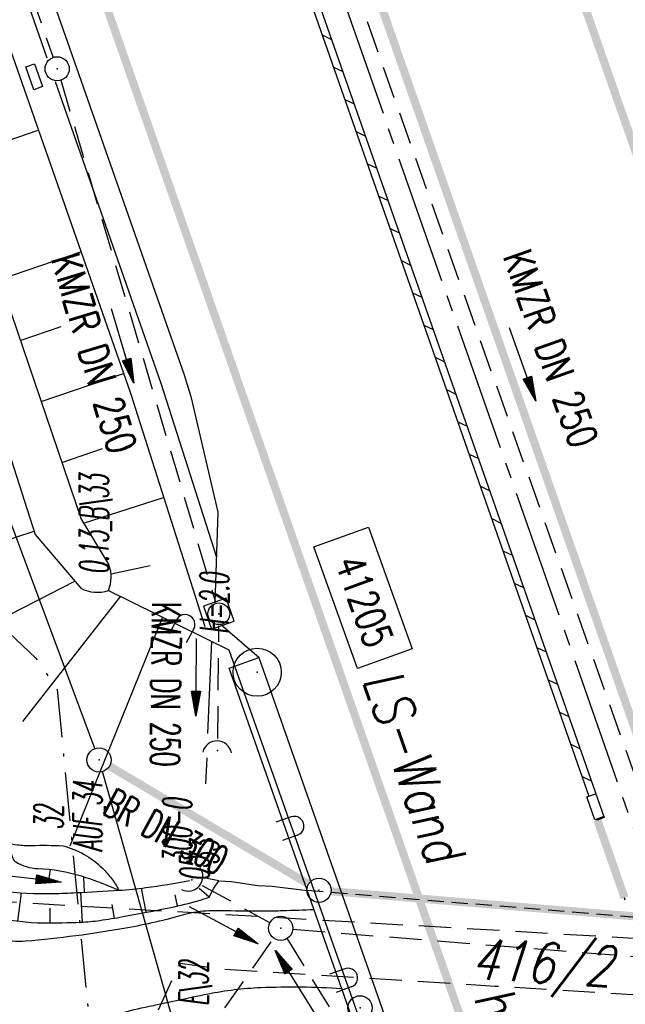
# Model space of a CAD drawing. Extents: x 446740 to 447511, y 442825 to 444215.
# Tile 17 of 94: x 447172 to 447210, y 443209 to 443270. Entities that reach past the tile are written whole.
import ezdxf
from ezdxf.enums import TextEntityAlignment as Align

# ---------------------------------------------------------------- set-up
doc = ezdxf.new("R2010")
doc.units = 0
doc.header["$LTSCALE"] = 2
doc.header["$MEASUREMENT"] = 0
for name, pattern in [('ACHSE', [5.5, 4, -0.5, 0.5, -0.5]), ('AUSGEZOGEN', [0]), ('BAB-FM2', [2.6, 1.5, -0.5, 0.1, -0.5]), ('GESTRICH-X2', [1.5, 1, -0.5]), ('GESTRICHELT', [0.75, 0.5, -0.25])]:
    doc.linetypes.add(name, pattern=pattern)
doc.layers.get('0').update_dxf_attribs({"linetype": 'AUSGEZOGEN'})
for name, color, linetype in [('205-FLSTNR', 8, 'AUSGEZOGEN'), ('205-GRENZL', 8, 'AUSGEZOGEN'), ('205-GRENZL-BAB', 7, 'AUSGEZOGEN'), ('205-GRENZP-BAB', 7, 'AUSGEZOGEN'), ('ACHSETOP', 250, 'ACHSE'), ('ANMERKUNG', 7, 'CONTINUOUS'), ('BAB_FM', 5, 'BAB-FM2'), ('BAUWOTOP', 250, 'AUSGEZOGEN'), ('BAUWUTOP', 250, 'GESTRICHELT'), ('BOESCHG', 250, 'AUSGEZOGEN'), ('BW-SCHRIFT', 250, 'AUSGEZOGEN'), ('DURCHL', 200, 'GESTRICH-X2'), ('FBRTOP', 250, 'AUSGEZOGEN'), ('GRABEN', 250, 'AUSGEZOGEN'), ('KANAL', 7, 'GESTRICH-X2'), ('LAERMWAND', 1, 'AUSGEZOGEN'), ('MULDE', 250, 'AUSGEZOGEN'), ('PFEIL', 7, 'CONTINUOUS'), ('PFEILTOP', 200, 'AUSGEZOGEN'), ('PP', 7, 'AUSGEZOGEN'), ('SCHLITZRINNE', 200, 'AUSGEZOGEN'), ('SCHSYMBOL', 200, 'AUSGEZOGEN'), ('STRASSE', 250, 'AUSGEZOGEN'), ('STROMLTG', 4, 'AUSGEZOGEN'), ('TEXTO', 4, 'CONTINUOUS'), ('W-LTG', 4, 'GESTRICH-X2')]:
    doc.layers.add(name, color=color, linetype=linetype)
doc.styles.add('ROMANS', font='romans.shx', dxfattribs={"width": 0.8})

# ---------------------------------------------------------------- blocks, each defined once
blk = doc.blocks.new('GST')
at = {"color": 0}
blk.add_circle((0, 0), 0.75, dxfattribs=at)
blk.add_point((0, 0), dxfattribs=at)
blk = doc.blocks.new('17')
blk.add_lwpolyline([(-0.7551444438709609, -1.217819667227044), (0.7477110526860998, -1.217819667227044), (0.7477110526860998, -1.800570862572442), (-0.7551444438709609, -1.800570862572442)], close=True)
blk.add_blockref('GST', (0, 0))
blk = doc.blocks.new('20')
blk.add_lwpolyline([(-0.7540238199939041, -0.7510624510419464), (0.7541923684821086, -0.7510624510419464), (0.7541923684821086, 0.7497802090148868), (-0.7540238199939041, 0.7497802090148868)], close=True)
blk.add_circle((0, 0), 0.675503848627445)
blk.add_point((0, 0))
blk = doc.blocks.new('42')
at = {"color": 0}
blk.add_arc((-0.0246800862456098, -0.3106833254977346), 0.9100732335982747, 12.53630024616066, 167.4636997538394, dxfattribs=at)
blk.add_point((0, 0), dxfattribs=at)
blk = doc.blocks.new('10')
blk.add_blockref('GST', (0, 0))
blk = doc.blocks.new('PP')
at = {"color": 0}
blk.add_circle((0, -0.0058763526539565), 1.493420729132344, dxfattribs=at)
blk.add_point((0, 0), dxfattribs=at)
blk = doc.blocks.new('PFEIL2')
at = {"color": 0}
for p, q in [((0.8796887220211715, 0.0024565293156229), (-2.401395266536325, -0.0115320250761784)), ((0.8808543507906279, -0.2709205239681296), (0.8785230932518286, 0.2758335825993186)), ((0.8785230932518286, 0.2758335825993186), (2.429089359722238, 0.0090619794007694)), ((0.9110887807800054, 0.2702307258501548), (0.8785706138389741, 0.2646884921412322)), ((0.9651190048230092, 0.2609349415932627), (0.8786494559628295, 0.2461975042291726)), ((1.01914922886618, 0.2516391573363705), (0.8787282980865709, 0.2277065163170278)), ((1.073179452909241, 0.24234337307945), (0.8788071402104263, 0.2092155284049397)), ((1.127209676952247, 0.2330475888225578), (0.8788859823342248, 0.1907245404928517)), ((1.181239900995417, 0.2237518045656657), (0.8789648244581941, 0.1722335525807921)), ((1.235270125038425, 0.2144560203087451), (0.8790436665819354, 0.1537425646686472)), ((1.289300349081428, 0.2051602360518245), (0.8791225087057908, 0.1352515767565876)), ((1.34333057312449, 0.195864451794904), (0.8792013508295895, 0.1167605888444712)), ((1.397360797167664, 0.1865686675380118), (0.8792801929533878, 0.0982696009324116)), ((1.451391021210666, 0.1772728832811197), (0.8793590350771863, 0.0797786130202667)), ((1.505421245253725, 0.1679770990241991), (0.8794378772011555, 0.0612876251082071)), ((1.559451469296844, 0.1586813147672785), (0.8795167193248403, 0.0427966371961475)), ((1.613481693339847, 0.1493855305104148), (0.8795955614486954, 0.024305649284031)), ((1.66751191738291, 0.140089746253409), (0.8796744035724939, 0.005814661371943)), ((1.721542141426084, 0.1307939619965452), (0.8797532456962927, -0.0126763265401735)), ((1.775572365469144, 0.1214981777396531), (0.8798320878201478, -0.0311673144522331)), ((1.82960258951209, 0.1122023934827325), (0.8799109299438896, -0.0496583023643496)), ((1.883632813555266, 0.1029066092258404), (0.8799897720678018, -0.0681492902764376)), ((1.937663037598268, 0.0936108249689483), (0.8800686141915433, -0.08664027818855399)), ((1.991693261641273, 0.0843150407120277), (0.8801474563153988, -0.105131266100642)), ((2.045723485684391, 0.0750192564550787), (0.8802262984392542, -0.1236222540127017)), ((2.099753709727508, 0.0657234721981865), (0.8803051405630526, -0.1421132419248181)), ((2.153783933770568, 0.056427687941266), (0.8803839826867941, -0.1606042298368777)), ((2.207814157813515, 0.0471319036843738), (0.8804628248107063, -0.1790952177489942)), ((2.261844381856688, 0.0378361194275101), (0.8805416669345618, -0.1975862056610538)), ((2.31587460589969, 0.0285403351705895), (0.8806205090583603, -0.2160771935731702)), ((2.36990482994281, 0.0192445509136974), (0.8806993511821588, -0.2345681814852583)), ((2.423935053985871, 0.009948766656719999), (0.8807781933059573, -0.2530591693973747)), ((2.429089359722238, 0.0090619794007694), (0.8808543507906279, -0.2709205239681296))]:
    blk.add_line(p, q, dxfattribs=at)
blk = doc.blocks.new('LAERMR')
for p, q in [((-0.600039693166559, 0.1830825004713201), (-0.5998228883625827, -0.8169174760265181)), ((0.5999602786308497, 0.1833426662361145), (0.6001770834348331, -0.8166573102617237))]:
    blk.add_line(p, q)
blk.add_arc((-3.970726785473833e-05, 0.1832125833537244), 0.6, 0.01242200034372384, 180.0124220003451)

msp = doc.modelspace()

# ---------------------------------------------------------------- linework, layer by layer
at = {"layer": '205-GRENZL'}
msp.add_line((447184.3153312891, 443199.0314363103), (447177.304609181, 443223.7279205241), dxfattribs=at)
at = {"layer": '205-GRENZL-BAB', "flags": 128}
msp.add_lwpolyline([(447176.8386938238, 443225.1530117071), (447126.2656722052, 443361.2138563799)], dxfattribs=at)
at = {"layer": '205-GRENZL-BAB', "const_width": 0.5, "flags": 128}
for points in [[(447177.7451599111, 443224.0675144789), (447190.0950173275, 443216.742950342)], [(447191.4872020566, 443216.2978540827), (447232.8028539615, 443212.8821966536)]]:
    msp.add_lwpolyline(points, dxfattribs=at)
at = {"layer": 'ACHSETOP', "color": 0}
msp.add_lwpolyline([(447106.843, 443515.68), (447123.36, 443468.487), (447156.394, 443374.1), (447181.169, 443303.311), (447222.461, 443185.328), (447230.72, 443161.731), (447238.9779999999, 443138.135), (447247.236, 443114.5379999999), (447247.528, 443113.706), (447255.359, 443090.895), (447263.187, 443067.152), (447270.721, 443043.315), (447277.958, 443019.385), (447284.898, 442995.368), (447291.539, 442971.266), (447297.882, 442947.084), (447303.923, 442922.826), (447309.664, 442898.494), (447310.7750362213, 442893.5086386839)], dxfattribs=at)
at = {"layer": 'BAB_FM', "flags": 128}
msp.add_lwpolyline([(447041.0898983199, 443572.5333192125), (447059.6194709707, 443523.4086677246), (447073.1882006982, 443487.8865553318), (447078.8055627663, 443472.9581422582), (447089.5199314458, 443444.2235591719), (447100.8527041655, 443411.8716495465), (447104.6276261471, 443401.1701053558), (447108.1554423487, 443390.6564110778), (447109.9146702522, 443386.1142565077), (447112.7875904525, 443378.6968506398), (447114.6502497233, 443373.888977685), (447126.2894747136, 443344.0607367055), (447146.0941094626, 443298.1502102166), (447163.6039462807, 443251.3164017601), (447168.7950836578, 443236.2567400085), (447170.9263326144, 443232.9080819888), (447173.1681358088, 443230.7805981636), (447174.5033337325, 443228.8174383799), (447177.1395357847, 443201.3375144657), (447178.7518276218, 443201.4965243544)], dxfattribs=at)
at = {"layer": 'BAUWOTOP'}
for p, q in [((447185.162, 443230.1420000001), (447187.003, 443230.805)), ((447187.003, 443230.805), (447199.0860000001, 443196.4300000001)), ((447197.253, 443195.7610000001), (447185.162, 443230.1420000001))]:
    msp.add_line(p, q, dxfattribs=at)
at = {"layer": 'BAUWUTOP'}
msp.add_line((447190.008954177, 443216.359588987), (447234.3296945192, 443212.7501486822), dxfattribs=at)
at = {"layer": 'BOESCHG'}
for p, q in [((447168.3522114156, 443261.8617481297), (447173.319603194, 443263.5484830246)), ((447170.9244554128, 443254.2865543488), (447175.9646231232, 443255.9980011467)), ((447172.2105774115, 443250.4989574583), (447174.7488552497, 443251.3608588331)), ((447173.4966994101, 443246.7113605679), (447178.6096430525, 443248.4475192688)), ((447174.7828214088, 443242.9237636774), (447177.3205573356, 443243.7854810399)), ((447176.1233964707, 443239.1614122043), (447181.0984727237, 443240.7498864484)), ((447167.336110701, 443236.8165350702), (447173.0710886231, 443238.6526302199)), ((447177.8390564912, 443236.0126015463), (447180.2726655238, 443236.535156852)), ((447163.1321538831, 443229.1504674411), (447175.5866143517, 443235.5625136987)), ((447178.4207766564, 443234.6171202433), (447172.3430735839, 443226.835862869)), ((447181.0359854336, 443233.3219359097), (447175.2910418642, 443219.0992924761)), ((447184.0636978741, 443231.822458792), (447183.835318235, 443226.0997409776)), ((447183.7746148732, 443224.5786412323), (447183.710417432, 443222.9699871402)), ((447174.0552188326, 443217.6525703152), (447173.9386991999, 443216.8187768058)), ((447176.1907049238, 443216.2365070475), (447176.1548658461, 443217.1981056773)), ((447184.521, 443216.938), (447183.700305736, 443217.1010366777)), ((447172.0674455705, 443214.4419404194), (447172.2837207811, 443216.1988649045)), ((447176.0626419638, 443214.3824695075), (447175.9672158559, 443216.2250583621)), ((447180.0134150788, 443214.9899669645), (447179.7259541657, 443216.4878616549)), ((447181.9737835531, 443215.3859319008), (447181.817733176, 443216.0802715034)), ((447183.919, 443215.937), (447183.30111231, 443216.4609728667)), ((447183.8971454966, 443215.927218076), (447183.8964083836, 443215.9290772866)), ((447178.0463101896, 443214.6287938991), (447177.9040978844, 443215.4761963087)), ((447174.0632979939, 443214.336318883), (447174.0627963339, 443215.2444802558))]:
    msp.add_line(p, q, dxfattribs=at)
at = {"layer": 'BOESCHG', "flags": 128}
for points in [[(447076.719, 443674.124, -0.002163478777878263), (447086.8728719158, 443651.3752517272, -0.01767023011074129), (447088.005, 443648.542, -0.0003090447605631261), (447121.4036861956, 443555.3701998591, -0.0002905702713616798), (447156.807, 443456.232, -0.0003085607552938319), (447195.4199616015, 443347.6955217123, -0.0003437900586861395), (447229.949, 443250.236, -0.01749514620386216), (447230.7457678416, 443247.7035504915, -0.00193616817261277), (447237.049, 443224.565)], [(447171.5207785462, 443219.2723154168, 0.05331327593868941), (447171.742925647, 443218.3526889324, 0.1723723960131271), (447171.933, 443218.12, 0.1272320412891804), (447173.3056060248, 443217.7083559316, -0.06584396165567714), (447176.003, 443217.246, -0.01578901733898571), (447177.1228144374, 443216.8588886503, -0.01430276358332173), (447178.331, 443216.3579999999)], [(447174.866, 443219.124, -0.06377787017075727), (447176.1683729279, 443218.5894851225, -0.0637778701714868), (447177.294, 443217.744, -0.03923199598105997), (447177.8669593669, 443217.0917462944, -0.03923199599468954), (447178.331, 443216.3579999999)]]:
    msp.add_lwpolyline(points, format="xyb", dxfattribs=at)
at = {"layer": 'BOESCHG'}
for points in [[(447062.6368020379, 443560.9348111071), (447063.0074750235, 443559.7624720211), (447073.7521086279, 443528.0519131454), (447151.1160526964, 443310.7984649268), (447157.5671202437, 443293.6266800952), (447175.9823488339, 443239.3942957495), (447177.7120000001, 443236.562)], [(447183.919, 443215.937), (447184.209552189, 443216.4852436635), (447184.521, 443216.938), (447185.320348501, 443216.8987047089), (447186.945, 443216.65), (447187.8416426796, 443216.6237333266), (447190.0162415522, 443216.3388671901)]]:
    msp.add_lwpolyline(points, dxfattribs=at)
at = {"layer": 'BOESCHG', "flags": 128}
msp.add_lwpolyline([(447061.0705734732, 443559.6423071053), (447071.8566990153, 443527.4136275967), (447149.2319468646, 443310.127536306), (447155.6948740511, 443292.9233350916), (447173.1334290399, 443238.4546325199), (447175.963, 443235.117)], dxfattribs=at)
at = {"layer": 'BOESCHG'}
for points in [[(447164.886, 443222.472, 0.02727951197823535), (447166.5787652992, 443221.2226113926, 0.04611189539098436), (447167.679, 443220.637, 0.01858054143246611), (447170.7533994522, 443219.4804670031, 0.04717188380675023), (447172.016, 443219.187, 0.04072554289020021), (447172.9050390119, 443219.1401080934, -0.01846442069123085), (447174.866, 443219.124, -0.05608832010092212)], [(447164.974, 443217.874, -0.007982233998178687), (447165.5460750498, 443217.5950376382, -0.01542957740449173), (447165.835, 443217.437, -0.04357646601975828), (447167.2883731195, 443216.4027550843, 0.04845507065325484), (447168.605, 443215.485, 0.07226135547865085), (447170.6824804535, 443214.6848638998, 0.05372102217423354), (447173.65, 443214.339, 0.01290175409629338), (447175.9576721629, 443214.3784987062, 0.02502468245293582), (447177.143, 443214.489, 0.009183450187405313), (447178.5666176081, 443214.7207309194, 0.004714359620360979), (447181.326, 443215.249, 0.01519347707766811), (447183.0681843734, 443215.6550270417, 0.03034388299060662), (447183.919, 443215.937, 0.3665987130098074)]]:
    msp.add_lwpolyline(points, format="xyb", dxfattribs=at)
for centre, radius, start, end in [((447175.7125366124, 443235.8102035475), 2.1361300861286, 337.2168789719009, 20.6062158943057), ((447176.9724280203, 443236.9733303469), 2.11303272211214, 241.4637105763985, 289.6216417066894)]:
    msp.add_arc(centre, radius, start, end, dxfattribs=at)
at = {"layer": 'DURCHL'}
for p, q in [((447184.469, 443225.781), (447184.531, 443232.781)), ((447183.5, 443216.656), (447187.719, 443214.344))]:
    msp.add_line(p, q, dxfattribs=at)
at = {"layer": 'FBRTOP'}
for p, q in [((447182.371, 443248.374), (447182.7879999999, 443247.016)), ((447182.7879999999, 443247.016), (447184.474, 443239.836)), ((447184.474, 443239.836), (447184.2747741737, 443234.2052932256)), ((447184.754692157, 443232.7850741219), (447187.028, 443230.814)), ((447209.743, 443215.74), (447209.699, 443215.886))]:
    msp.add_line(p, q, dxfattribs=at)
at = {"layer": 'FBRTOP', "color": 0, "const_width": 0.5}
for points in [[(447118.9708284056, 443523.4084285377, 2.956783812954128e-07), (447120.0571042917, 443520.3046565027, 8.744265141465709e-07), (447128.315584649, 443496.7082126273, -1.393542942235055e-06), (447136.5740650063, 443473.1117687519), (447169.6080802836, 443378.7247251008), (447194.3830839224, 443307.9357147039), (447235.6750885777, 443189.9527014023, 7.205702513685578e-06), (447239.8045484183, 443178.1543161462, -6.96866393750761e-06), (447243.9340082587, 443166.35593089), (447252.1921217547, 443142.7596066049, -6.430886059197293e-06), (447256.3211523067, 443130.9610193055, 2.245480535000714e-05), (447260.4501828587, 443119.162432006, 0.0002453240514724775), (447260.4895562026, 443119.0501167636, -3.653426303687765e-05), (447260.7539034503, 443118.2970531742, -0.001706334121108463), (447263.80724461, 443109.5008064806, -0.001063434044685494), (447268.6282176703, 443095.3598827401, -0.001991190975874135), (447272.0929194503, 443084.9901958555, -0.001528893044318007), (447276.5100608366, 443071.453571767, -0.001557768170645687), (447280.3359906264, 443059.4785838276, -0.001554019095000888), (447284.09636969, 443047.4510705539, -0.001558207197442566)], [(447097.1373827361, 443501.0307610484, 8.744277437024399e-07), (447101.887415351, 443487.4587873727, -1.393538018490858e-06), (447110.1459349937, 443463.8622312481), (447143.1799197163, 443369.4752748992), (447167.9549160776, 443298.686285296), (447209.2469114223, 443180.7032985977, 7.205663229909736e-06), (447213.3764515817, 443168.9046838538, -6.968881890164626e-06), (447217.5059917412, 443157.1060691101), (447225.7638782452, 443133.5103933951, -6.428329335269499e-06), (447229.8928476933, 443121.7119806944, 2.393032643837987e-05), (447234.0218171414, 443109.9135679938, 0.0002398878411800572), (447234.0571124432, 443109.8128830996, -3.453345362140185e-05), (447234.3020965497, 443109.1149468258, -0.001703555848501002), (447237.3258528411, 443100.4037737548, -0.00106401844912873), (447242.0897823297, 443086.43011726, -0.001990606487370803), (447245.5078293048, 443076.2000261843, -0.001528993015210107), (447249.8639391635, 443062.850428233, -0.001557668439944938), (447253.637243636, 443051.0401470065, -0.001554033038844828)]]:
    msp.add_lwpolyline(points, format="xyb", dxfattribs=at)
at = {"layer": 'FBRTOP', "color": 0, "const_width": 0.5, "flags": 128}
msp.add_lwpolyline([(447054.231, 443672.008, -5.769046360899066e-05), (447059.1522482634, 443657.9813556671, -0.0002086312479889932), (447060.511, 443654.102), (447076.905, 443607.2329999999, -1.033019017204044e-05), (447085.1145, 443583.76, 0.0001200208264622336), (447093.324, 443560.287, 0.0004168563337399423), (447101.433, 443537.181, -4.548630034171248e-05), (447109.542, 443514.075, -9.611233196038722e-06), (447124.6426236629, 443471.0317025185, -9.45947669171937e-05), (447126.176, 443466.658, -1.594868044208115e-05), (447129.9217271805, 443455.9663619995, -4.706936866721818e-06), (447142.612, 443419.739, -1.615554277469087e-06), (447150.9, 443396.078, 1.837331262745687e-06), (447159.188, 443372.417, 3.574006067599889e-05), (447167.3855, 443349.02, -3.165152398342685e-05), (447175.583, 443325.623, -0.0001855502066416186), (447183.813, 443302.1004999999, 4.740133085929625e-05), (447192.0429999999, 443278.578, 8.54457643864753e-05), (447192.1359298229, 443278.3126196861, 4.874421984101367e-07), (447208.434, 443231.796, 0.000395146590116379), (447209.6380130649, 443228.3682980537, 0.0001033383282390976), (447214.255, 443215.266)], format="xyb", dxfattribs=at)
at = {"layer": 'FBRTOP', "color": 0, "flags": 128}
msp.add_lwpolyline([(447041.1179999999, 443647.929), (447049.504, 443624.2260000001), (447057.643, 443600.764), (447065.8350000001, 443577.209), (447074.0760000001, 443553.7170000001), (447082.3579999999, 443530.36), (447091.326, 443507.0560000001), (447099.911, 443483.614), (447108.149, 443460.1500000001), (447116.4300000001, 443436.524), (447124.6400000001, 443413.08), (447132.938, 443389.4940000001), (447141.148, 443366.0260000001), (447149.4510000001, 443342.3870000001), (447157.671, 443318.8770000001), (447165.874, 443295.385), (447174.1590000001, 443271.816), (447182.3710000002, 443248.3740000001)], dxfattribs=at)
at = {"layer": 'FBRTOP', "color": 0}
for points in [[(447121.6029620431, 443524.9693370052, 3.500673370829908e-07), (447122.8886980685, 443521.2956543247, 8.744270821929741e-07), (447131.1471742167, 443497.699222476, -1.393543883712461e-06), (447139.4056503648, 443474.1027906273), (447172.4396689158, 443379.7157376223), (447197.2146733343, 443308.9267249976), (447223.281, 443234.833, 7.205704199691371e-06)], [(447237.5821732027, 443193.5852850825), (447238.5066789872, 443190.9437088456, 7.205704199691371e-06), (447242.6361302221, 443179.1453481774, -6.968643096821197e-06), (447246.7655814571, 443167.3469875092), (447255.0237192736, 443143.7505937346, -6.431137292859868e-06), (447259.1527563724, 443131.9519877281, 2.230687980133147e-05), (447263.2817934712, 443120.1533817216, 0.0002456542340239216), (447263.3216096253, 443120.0398034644, -3.677364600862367e-05), (447263.5880256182, 443119.280850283, -0.001706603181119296), (447266.6445463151, 443110.4754591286, -0.001063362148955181), (447271.4716214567, 443096.3166433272, -0.001991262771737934), (447274.9413123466, 443085.9320292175, -0.001528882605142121), (447279.3650024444, 443072.3753371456, -0.001557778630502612), (447283.1965706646, 443060.3827020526, -0.001554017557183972), (447286.9625203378, 443048.3373713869, -0.001558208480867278)]]:
    msp.add_lwpolyline(points, format="xyb", dxfattribs=at)
at = {"layer": 'FBRTOP', "color": 0, "const_width": 0.5}
msp.add_lwpolyline([(447209.699, 443215.8860000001), (447208.0143896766, 443220.7252241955)], dxfattribs=at)
at = {"layer": 'GRABEN', "flags": 128}
msp.add_lwpolyline([(447163.846, 443222.173, 0.02031732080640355), (447165.5318632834, 443220.2397621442, 0.02544077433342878), (447167.014, 443218.825, 0.009312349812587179), (447169.116584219, 443217.0802730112, 0.04659675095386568), (447169.574, 443216.78, 0.08915590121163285), (447170.9774323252, 443216.3305470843, 0.03968006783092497), (447174.263, 443216.157, 0.00570589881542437), (447175.690876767, 443216.2112256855, 0.00308335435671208), (447178.331, 443216.3579999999, 0.0185803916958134), (447179.995297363, 443216.5230701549, 0.01128007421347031), (447182.715, 443216.958)], format="xyb", dxfattribs=at)
at = {"layer": 'KANAL'}
for p, q in [((447158.0630000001, 443314.6249999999), (447174.25, 443268.063)), ((447192.719, 443273.125), (447210.6560000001, 443222.563)), ((447174.719, 443266.656), (447184.313, 443234.2499999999)), ((447184.469, 443225.781), (447184.5310000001, 443232.781)), ((447183.5000000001, 443216.6560000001), (447187.719, 443214.3439999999)), ((447189.1250000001, 443213.9379999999), (447236.7810000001, 443210.1250000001)), ((447172.8439999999, 443191.875), (447187.938, 443213.3750000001)), ((447188.75, 443213.3750000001), (447191.5630000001, 443208.8129999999))]:
    msp.add_line(p, q, dxfattribs=at)
at = {"layer": 'LAERMWAND', "flags": 128}
msp.add_lwpolyline([(447177.6820000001, 443234.9829999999), (447185.157, 443231.281), (447197.968, 443195.008), (447194.588, 443187.516)], dxfattribs=at)
at = {"layer": 'MULDE'}
for points in [[(447066.1014011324, 443565.7991639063), (447070.7511866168, 443552.5443695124), (447079.0508433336, 443529.137573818), (447088.0253660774, 443505.8166239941), (447096.5923548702, 443482.4238049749), (447104.8222202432, 443458.9829745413), (447113.1027556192, 443435.3583001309), (447121.313437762, 443411.9123522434), (447129.611251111, 443388.326882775), (447137.8209520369, 443364.8597376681), (447146.1238481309, 443341.221033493), (447154.3427811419, 443317.7140851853), (447162.5467554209, 443294.2192950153), (447170.8323433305, 443270.6486225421), (447179.0389428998, 443247.2220386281), (447183.6505899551, 443232.7297592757)], [(447157.5472867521, 443314.6037276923), (447164.4342662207, 443294.8805871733), (447172.7195206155, 443271.3108634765), (447173.8639496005, 443268.0439730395)], [(447174.378986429, 443266.5737473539), (447180.936021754, 443247.8560145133), (447184.3753478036, 443237.0477992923)]]:
    msp.add_lwpolyline(points, dxfattribs=at)
msp.add_lwpolyline([(447229.6768055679, 443230.1880150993, -0.006909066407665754), (447227.8628431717, 443232.9459075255, -0.0539508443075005), (447227.7685534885, 443233.1361338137, -0.006902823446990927), (447223.7450602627, 443244.5621166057, 0.005481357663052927), (447218.7005006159, 443259.0187919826, 0.0001721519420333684), (447215.3368739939, 443268.3188579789, -0.0006819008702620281), (447214.491073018, 443270.6648820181, -0.001268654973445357), (447206.5231218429, 443293.0390193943, -0.00109273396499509), (447197.39471059, 443319.059941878, -0.0005286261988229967), (447190.2529303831, 443339.6311986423, 0.0004327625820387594), (447181.5325239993, 443364.7650986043, 0.0003169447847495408), (447176.2441756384, 443379.933660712, 0.0001437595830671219), (447164.5549803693, 443413.3626437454, 0.005502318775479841), (447154.9444756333, 443439.8819900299, -0.009852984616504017), (447149.7234651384, 443454.6898725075, -0.003227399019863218), (447149.0677341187, 443456.7172803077, 0.002242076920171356), (447148.1211618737, 443459.6637369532, 0.008036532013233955), (447140.7668096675, 443481.0370576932, -0.006528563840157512), (447131.6562027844, 443507.2571481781, -0.002662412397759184), (447124.8063873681, 443528.2049765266, 0.00327039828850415)], format="xyb", dxfattribs=at)
msp.add_lwpolyline([(447229.6768055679, 443230.1880150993, -0.006909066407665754), (447227.8628431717, 443232.9459075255, -0.0539508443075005), (447227.7685534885, 443233.1361338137, -0.006902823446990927), (447223.7450602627, 443244.5621166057, 0.005481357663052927), (447218.7005006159, 443259.0187919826, 0.0001721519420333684), (447215.3368739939, 443268.3188579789, -0.0006819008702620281), (447214.491073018, 443270.6648820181, -0.001268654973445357), (447206.5231218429, 443293.0390193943, -0.00109273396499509), (447197.39471059, 443319.059941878, -0.0005286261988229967), (447190.2529303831, 443339.6311986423, 0.0004327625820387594), (447181.5325239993, 443364.7650986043, 0.0003169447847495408), (447176.2441756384, 443379.933660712, 0.0001437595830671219), (447164.5549803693, 443413.3626437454, 0.005502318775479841), (447154.9444756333, 443439.8819900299, -0.009852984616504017), (447149.7234651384, 443454.6898725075, -0.003227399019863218), (447149.0677341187, 443456.7172803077, 0.002242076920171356), (447148.1211618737, 443459.6637369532, 0.008036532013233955), (447140.7668096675, 443481.0370576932, -0.006528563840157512), (447131.6562027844, 443507.2571481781, -0.002662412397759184), (447124.8063873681, 443528.2049765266, 0.00327039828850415)], format="xyb", dxfattribs=at)
at = {"layer": 'PP', "flags": 128}
msp.add_lwpolyline([(447190.4238778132, 443237.6934457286), (447193.8119268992, 443238.9104598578), (447196.5284762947, 443231.3478502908), (447193.1404272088, 443230.1308361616)], close=True, dxfattribs=at)
at = {"layer": 'SCHLITZRINNE'}
for p, q in [((447190.9459916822, 443269.4741532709), (447191.521677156, 443269.1969612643)), ((447191.6466205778, 443267.471975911), (447192.2223060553, 443267.1947839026)), ((447192.3472494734, 443265.4697985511), (447192.9229349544, 443265.192606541)), ((447193.047878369, 443263.4676211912), (447193.6235638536, 443263.1904291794)), ((447193.7485072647, 443261.4654438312), (447194.3241927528, 443261.1882518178)), ((447194.4491361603, 443259.4632664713), (447195.0248216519, 443259.1860744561)), ((447195.1497650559, 443257.4610891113), (447195.7254505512, 443257.1838970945)), ((447195.8503939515, 443255.4589117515), (447196.4260794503, 443255.1817197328)), ((447196.5510228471, 443253.4567343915), (447197.1267083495, 443253.1795423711)), ((447197.2516517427, 443251.4545570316), (447197.8273372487, 443251.1773650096)), ((447197.9522806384, 443249.4523796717), (447198.5279661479, 443249.1751876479)), ((447198.6529095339, 443247.4502023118), (447199.228595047, 443247.1730102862)), ((447199.3535384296, 443245.4480249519), (447199.9292239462, 443245.1708329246)), ((447200.0541673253, 443243.4458475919), (447200.6298528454, 443243.168655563)), ((447200.7547962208, 443241.443670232), (447201.3304817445, 443241.1664782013)), ((447201.4554251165, 443239.441492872), (447202.0311106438, 443239.1643008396)), ((447202.156054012, 443237.4393155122), (447202.7317395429, 443237.1621234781)), ((447202.8566829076, 443235.4371381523), (447203.4323684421, 443235.1599461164)), ((447203.5573118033, 443233.4349607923), (447204.1329973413, 443233.1577687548)), ((447204.2579406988, 443231.4327834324), (447204.8336262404, 443231.1555913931)), ((447204.9585695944, 443229.4306060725), (447205.5342551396, 443229.1534140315)), ((447205.6591984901, 443227.4284287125), (447206.2348840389, 443227.1512366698)), ((447206.3598273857, 443225.4262513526), (447206.935512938, 443225.1490593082)), ((447207.0604562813, 443223.4240739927), (447207.6361418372, 443223.1468819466)), ((447208.428, 443220.884), (447208.0062258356, 443220.7214653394))]:
    msp.add_line(p, q, dxfattribs=at)
at = {"layer": 'SCHLITZRINNE', "flags": 128}
for points in [[(447052.689, 443665.534), (447068.135, 443621.459), (447084.444, 443574.939), (447097.861, 443536.635), (447110.966, 443499.145), (447124.262, 443461.205), (447137.501, 443423.38), (447150.93, 443385.131), (447164.075, 443347.536), (447177.2, 443310.056), (447190.278, 443272.751), (447208.428, 443220.884)], [(447189.9855877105, 443272.2186862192), (447207.4885924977, 443222.2005951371)], [(447207.9849773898, 443220.7820829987), (447208.0062258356, 443220.7214653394)]]:
    msp.add_lwpolyline(points, dxfattribs=at)
at = {"layer": 'SCHSYMBOL'}
msp.add_lwpolyline([(447207.9120940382, 443222.3488136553), (447208.4085420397, 443220.9303236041), (447207.8585046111, 443220.7378196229), (447207.3620566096, 443222.1563096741)], close=True, dxfattribs=at)
at = {"layer": 'STRASSE'}
for points in [[(447190.4332588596, 443215.1530701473, -0.004011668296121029), (447188.4922572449, 443215.0792346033, -0.006911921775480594), (447187.365, 443215.061, -0.005235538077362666), (447184.9744747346, 443215.0804113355, 0.01185945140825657), (447183.919, 443215.075, 0.06150063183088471), (447182.4262090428, 443214.8468037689, -0.02467531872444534), (447178.769, 443214.009, -0.02257448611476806), (447172.5307098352, 443213.18888445, -0.08802458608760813), (447170.912, 443213.335, -0.02608633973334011), (447169.7318904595, 443213.7231705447, -0.02215944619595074), (447168.3933815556, 443214.3117082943, -0.00401571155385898), (447167.721777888, 443214.6499886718, -0.01980900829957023), (447167.589, 443214.725, -0.04041546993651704), (447167.3742137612, 443214.8831353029, -0.01633507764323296), (447166.8911702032, 443215.3314201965, -0.03600622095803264), (447166.0207909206, 443216.3276986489, -0.02549280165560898), (447164.974, 443217.874, -0.01269737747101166), (447164.7354912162, 443218.2917938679, -0.004602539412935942), (447164.1178492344, 443219.4663004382, -0.04131529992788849), (447163.7501644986, 443220.3548648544, -0.02645380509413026), (447163.369, 443221.806)], [(447173.1470000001, 443193.41, -0.04272505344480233), (447172.0720750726, 443196.3389669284, -0.0677155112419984), (447171.814, 443198.296, -0.009115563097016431), (447171.8827208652, 443201.3714636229, -0.02895363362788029), (447171.9779999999, 443202.336, -0.01399297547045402), (447172.1983436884, 443203.5177536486, -0.01353603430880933), (447172.493, 443204.725, -0.04761597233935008), (447172.9532141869, 443205.9416704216, -0.06685889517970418), (447173.47, 443206.713, -0.1136528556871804), (447174.4296442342, 443207.3990269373, -0.03369463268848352), (447178.154, 443208.662, -0.01033446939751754), (447179.9648804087, 443209.103061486, -0.004839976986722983), (447183.8579999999, 443209.927, -0.03943499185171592), (447187.1396639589, 443210.322877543, -0.02598756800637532), (447192.1508527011, 443210.2690577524)]]:
    msp.add_lwpolyline(points, format="xyb", dxfattribs=at)
at = {"layer": 'STROMLTG', "linetype": 'GESTRICH-X2', "flags": 128}
msp.add_lwpolyline([(447176.9855908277, 443200.7748291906), (447182.1274409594, 443211.8372857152), (447184.6583252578, 443211.4711211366), (447201.6811833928, 443210.412103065), (447230.1384957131, 443208.6432581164), (447237.9508725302, 443207.7463434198), (447246.6341124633, 443205.4249392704), (447250.429634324, 443211.6172667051), (447253.4476431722, 443211.3520554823), (447256.8968361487, 443211.3852068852), (447260.7438872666, 443212.9431616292), (447264.8563327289, 443215.5287561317), (447267.1779498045, 443218.3795081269), (447271.0758767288, 443223.1717932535), (447272.5889885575, 443226.9331610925), (447273.6368434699, 443232.6611539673), (447273.440434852, 443238.1272131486), (447272.8907894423, 443240.4166479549), (447266.2831890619, 443262.6512454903), (447254.4298729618, 443297.0330650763), (447248.4883255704, 443314.9550250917), (447234.498, 443310.938)], dxfattribs=at)
at = {"layer": 'W-LTG', "flags": 128}
msp.add_lwpolyline([(447161.0015934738, 443216.2489227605), (447229.4325856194, 443212.2770094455), (447241.4693972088, 443210.8937556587)], dxfattribs=at)

# ---------------------------------------------------------------- block references
at = {"layer": '205-GRENZP-BAB', "rotation": 289.2892292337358}
for p in [(447177.0996606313, 443224.4497391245), (447190.7399030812, 443216.3594514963), (447193.290293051, 443209.0601809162)]:
    msp.add_blockref('GST', p, dxfattribs=at)
at = {"layer": 'LAERMWAND'}
for p, rotation in [((447182.3617931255, 443232.7178430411), 331.5848761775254), ((447189.0395491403, 443220.2879701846), 289.4523448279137), ((447192.3697762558, 443210.8587821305), 289.4523448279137)]:
    msp.add_blockref('LAERMR', p, dxfattribs=dict(at, rotation=rotation))
at = {"layer": 'PFEIL'}
for p, rotation in [((447178.5560000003, 443250.1639999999), 286.5126999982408), ((447203.3666585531, 443249.0201499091), 289.5180000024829), ((447183.1222816, 443229.5935773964), 269.4535999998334), ((447184.8237306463, 443214.1916743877), 331.4353999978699), ((447189.3149999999, 443210.5590000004), 121.6479999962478)]:
    msp.add_blockref('PFEIL2', p, dxfattribs=dict(at, rotation=rotation))
at = {"layer": 'PFEILTOP'}
for p, rotation in [((447183.1316786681, 443229.5935046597), 269.2319428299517), ((447172.3266426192, 443217.1447237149), 353.0154050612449)]:
    msp.add_blockref('PFEIL2', p, dxfattribs=dict(at, rotation=rotation))
at = {"layer": 'PP'}
msp.add_blockref('PP', (447186.906, 443229.903), dxfattribs=at)
at = {"layer": 'SCHSYMBOL'}
for name, p, rotation in [('17', (447174.499, 443267.368), 289.2892), ('20', (447184.531, 443233.528), 289.2892), ('42', (447184.4500000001, 443225.034), 358.6845838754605), ('42', (447182.8529999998, 443217.002), 229.8719605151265), ('10', (447188.369, 443213.999), 289.2892)]:
    msp.add_blockref(name, p, dxfattribs=dict(at, rotation=rotation))

# ---------------------------------------------------------------- texts
at = {"layer": '205-FLSTNR', "style": 'ROMANS', "oblique": 15, "width": 0.8}
msp.add_text('416/2', height=2.5, rotation=356.8824173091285, dxfattribs=at).set_placement((447200.1249727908, 443210.8531029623))
at = {"layer": 'ANMERKUNG', "style": 'ROMANS', "oblique": 7, "width": 0.5}
for s, p in [('0.13_B\\33', (447177.682, 443235.9829999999)), ('H=2.0', (447185.157, 443232.281)), ('AUF_34', (447177.294, 443218.744)), ('32', (447174.866, 443220.124)), ('300-0', (447182.848, 443217.971)), ('33', (447184.521, 443217.938)), ('05', (447183.919, 443216.937)), ('E\\32', (447183.86, 443209.177))]:
    msp.add_text(s, height=1.8, rotation=90, dxfattribs=at).set_placement(p)
at = {"layer": 'BW-SCHRIFT', "style": 'ROMANS', "oblique": 7, "width": 0.8}
msp.add_text('LS-Wand     h=2,0m', height=2.499999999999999, rotation=289.2584998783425, dxfattribs=at).set_placement((447193.4256962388, 443229.444981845))
at = {"layer": 'PP', "style": 'ROMANS', "width": 0.75}
msp.add_text('41205', height=1.8, rotation=289.758691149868, dxfattribs=at).set_placement((447193.683185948, 443231.2821019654), align=Align.RIGHT)
at = {"layer": 'TEXTO', "style": 'ROMANS'}
for s, rotation, width, p in [('KMZR DN 250', 286.5126999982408, 0.75, (447175.9157205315, 443249.4621007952)), ('KMZR DN 250', 289.5180000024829, 0.75, (447204.2619032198, 443249.7045137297)), ('KMZR DN 250', 269.4535999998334, 0.6, (447180.3370039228, 443229.1592642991)), ('BR DN 300', 331.4353999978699, 0.6, (447180.8206928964, 443219.2153234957))]:
    msp.add_text(s, height=1.8, rotation=rotation, dxfattribs=dict(at, width=width)).set_placement(p, align=Align.CENTER)

doc.saveas('drawing.dxf')
